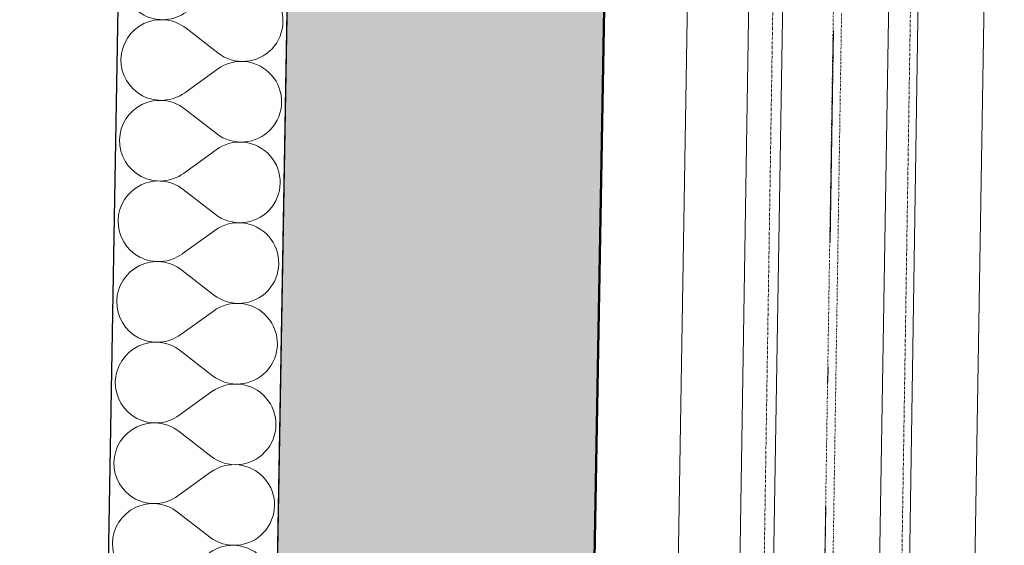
# Model space of a CAD drawing. Header units: millimetres. Extents: x -23738 to 4435, y -2716 to 20653.
# Tile 34 of 160: x -20642 to -19712, y 5157 to 5654. Entities that reach past the tile are written whole.
import ezdxf

# ---------------------------------------------------------------- set-up
doc = ezdxf.new("R2010")
doc.units = ezdxf.units.MM
doc.header["$MEASUREMENT"] = 0
for name, pattern in [('Wipeout_Contour', [1000, 0, -1000]), ('Čerchovaná', [450, 200, -117.5, 15, -117.5]), ('Čerchovaná M', [4.5, 2.5, -0.85, 0.3, -0.85]), ('Čerchovaná S', [3.5, 1.5, -0.85, 0.3, -0.85])]:
    doc.linetypes.add(name, pattern=pattern)
for name, color, linetype in [('9._POHLED ZÁPADNÍ_2_Konstrukce - krov', 7, 'Continuous'), ('9._POHLED ZÁPADNÍ_2_Konstrukce - nosné', 7, 'Continuous'), ('9._POHLED ZÁPADNÍ_2_Nové_Konstrukce - nosné', 7, 'Continuous'), ('9._POHLED ZÁPADNÍ_2_Nové_Výplně – Řezové', 7, 'Continuous'), ('9._POHLED ZÁPADNÍ_2_Výplně – Řezové', 7, 'Continuous'), ('9._POHLED ZÁPADNÍ_2_VÝTAH VAR 1', 7, 'Continuous')]:
    doc.layers.add(name, color=color, linetype=linetype)

# ---------------------------------------------------------------- blocks, each defined once
blk = doc.blocks.new('*X4', base_point=(-24533.14, -6254.22))
at = {"layer": '9._POHLED ZÁPADNÍ_2_Nové_Výplně – Řezové', "color": 21, "linetype": 'Continuous', "lineweight": 20, "true_color": 0xffaaaa}
for p, q in [((-20393.31, 5651.59), (-20393.36, 5654.31)), ((-20532.67, 5644.72), (-20534.7, 5642.9)), ((-20530.52, 5646.39), (-20532.67, 5644.72)), ((-20528.26, 5647.9), (-20530.52, 5646.39)), ((-20525.9, 5649.25), (-20528.26, 5647.9)), ((-20523.44, 5650.42), (-20525.9, 5649.25)), ((-20520.91, 5651.42), (-20523.44, 5650.42)), ((-20518.32, 5652.23), (-20520.91, 5651.42)), ((-20515.67, 5652.86), (-20518.32, 5652.23)), ((-20512.98, 5653.29), (-20515.67, 5652.86)), ((-20510.27, 5653.53), (-20512.98, 5653.29)), ((-20507.55, 5653.58), (-20510.27, 5653.53)), ((-20504.84, 5653.44), (-20507.55, 5653.58)), ((-20502.14, 5653.1), (-20504.84, 5653.44)), ((-20499.47, 5652.56), (-20502.14, 5653.1)), ((-20496.85, 5651.84), (-20499.47, 5652.56)), ((-20494.28, 5650.94), (-20496.85, 5651.84)), ((-20491.79, 5649.85), (-20494.28, 5650.94)), ((-20489.38, 5648.59), (-20491.79, 5649.85)), ((-20487.06, 5647.16), (-20489.38, 5648.59)), ((-20484.86, 5645.57), (-20487.06, 5647.16)), ((-20454.78, 5622.18), (-20484.86, 5645.57)), ((-20394.32, 5643.5), (-20393.79, 5646.17)), ((-20393.79, 5646.17), (-20393.45, 5648.87)), ((-20393.45, 5648.87), (-20393.31, 5651.59)), ((-20539.92, 5636.65), (-20541.35, 5634.34)), ((-20538.33, 5638.86), (-20539.92, 5636.65)), ((-20536.59, 5640.95), (-20538.33, 5638.86)), ((-20534.7, 5642.9), (-20536.59, 5640.95)), ((-20398.29, 5633.41), (-20397.03, 5635.82)), ((-20397.03, 5635.82), (-20395.94, 5638.32)), ((-20395.94, 5638.32), (-20395.04, 5640.88)), ((-20395.04, 5640.88), (-20394.32, 5643.5)), ((-20544.6, 5626.86), (-20545.32, 5624.24)), ((-20543.7, 5629.43), (-20544.6, 5626.86)), ((-20542.61, 5631.93), (-20543.7, 5629.43)), ((-20541.35, 5634.34), (-20542.61, 5631.93)), ((-20404.94, 5624.84), (-20403.05, 5626.8)), ((-20403.05, 5626.8), (-20401.31, 5628.89)), ((-20401.31, 5628.89), (-20399.72, 5631.09)), ((-20399.72, 5631.09), (-20398.29, 5633.41)), ((-20546.19, 5618.87), (-20546.33, 5616.16)), ((-20545.85, 5621.57), (-20546.19, 5618.87)), ((-20545.32, 5624.24), (-20545.85, 5621.57)), ((-20454.78, 5622.18), (-20452.58, 5620.59)), ((-20452.58, 5620.59), (-20450.26, 5619.16)), ((-20450.26, 5619.16), (-20447.85, 5617.9)), ((-20447.85, 5617.9), (-20445.36, 5616.81)), ((-20445.36, 5616.81), (-20442.79, 5615.9)), ((-20418.73, 5616.33), (-20416.2, 5617.32)), ((-20416.2, 5617.32), (-20413.74, 5618.5)), ((-20413.74, 5618.5), (-20411.38, 5619.84)), ((-20411.38, 5619.84), (-20409.12, 5621.36)), ((-20409.12, 5621.36), (-20406.97, 5623.02)), ((-20406.97, 5623.02), (-20404.94, 5624.84)), ((-20546.33, 5616.16), (-20546.28, 5613.44)), ((-20546.28, 5613.44), (-20546.04, 5610.73)), ((-20546.04, 5610.73), (-20545.6, 5608.04)), ((-20545.6, 5608.04), (-20544.97, 5605.39)), ((-20452.79, 5608.46), (-20455.05, 5606.94)), ((-20450.43, 5609.81), (-20452.79, 5608.46)), ((-20447.97, 5610.99), (-20450.43, 5609.81)), ((-20445.44, 5611.98), (-20447.97, 5610.99)), ((-20442.85, 5612.8), (-20445.44, 5611.98)), ((-20440.2, 5613.43), (-20442.85, 5612.8)), ((-20442.79, 5615.9), (-20440.17, 5615.18)), ((-20437.52, 5613.87), (-20440.2, 5613.43)), ((-20440.17, 5615.18), (-20437.5, 5614.65)), ((-20434.81, 5614.11), (-20437.52, 5613.87)), ((-20437.5, 5614.65), (-20434.8, 5614.31)), ((-20432.09, 5614.16), (-20434.81, 5614.11)), ((-20434.8, 5614.31), (-20432.09, 5614.16)), ((-20432.09, 5614.16), (-20429.37, 5614.21)), ((-20429.37, 5614.02), (-20432.09, 5614.16)), ((-20429.37, 5614.21), (-20426.66, 5614.45)), ((-20426.67, 5613.69), (-20429.37, 5614.02)), ((-20424, 5613.16), (-20426.67, 5613.69)), ((-20426.66, 5614.45), (-20423.97, 5614.89)), ((-20421.38, 5612.44), (-20424, 5613.16)), ((-20423.97, 5614.89), (-20421.32, 5615.51)), ((-20418.81, 5611.54), (-20421.38, 5612.44)), ((-20421.32, 5615.51), (-20418.73, 5616.33)), ((-20416.32, 5610.45), (-20418.81, 5611.54)), ((-20413.9, 5609.19), (-20416.32, 5610.45)), ((-20411.59, 5607.77), (-20413.9, 5609.19)), ((-20409.38, 5606.18), (-20411.59, 5607.77)), ((-20544.97, 5605.39), (-20544.16, 5602.8)), ((-20544.16, 5602.8), (-20543.16, 5600.27)), ((-20543.16, 5600.27), (-20541.99, 5597.81)), ((-20455.05, 5606.94), (-20485.92, 5584.62)), ((-20407.29, 5604.43), (-20409.38, 5606.18)), ((-20405.33, 5602.55), (-20407.29, 5604.43)), ((-20403.51, 5600.52), (-20405.33, 5602.55)), ((-20401.84, 5598.38), (-20403.51, 5600.52)), ((-20400.33, 5596.12), (-20401.84, 5598.38)), ((-20541.99, 5597.81), (-20540.64, 5595.45)), ((-20540.64, 5595.45), (-20539.13, 5593.19)), ((-20539.13, 5593.19), (-20537.46, 5591.04)), ((-20537.46, 5591.04), (-20535.64, 5589.02)), ((-20535.64, 5589.02), (-20533.68, 5587.13)), ((-20398.98, 5593.75), (-20400.33, 5596.12)), ((-20397.81, 5591.3), (-20398.98, 5593.75)), ((-20396.81, 5588.77), (-20397.81, 5591.3)), ((-20533.68, 5587.13), (-20531.59, 5585.39)), ((-20531.59, 5585.39), (-20529.38, 5583.8)), ((-20529.38, 5583.8), (-20527.06, 5582.37)), ((-20527.06, 5582.37), (-20524.65, 5581.11)), ((-20524.65, 5581.11), (-20522.16, 5580.03)), ((-20522.16, 5580.03), (-20519.59, 5579.13)), ((-20498.12, 5578.77), (-20495.52, 5579.58)), ((-20495.52, 5579.58), (-20492.99, 5580.58)), ((-20492.99, 5580.58), (-20490.54, 5581.76)), ((-20490.54, 5581.76), (-20488.18, 5583.11)), ((-20488.18, 5583.11), (-20485.92, 5584.62)), ((-20395.99, 5586.17), (-20396.81, 5588.77)), ((-20395.37, 5583.53), (-20395.99, 5586.17)), ((-20394.93, 5580.84), (-20395.37, 5583.53)), ((-20394.69, 5578.13), (-20394.93, 5580.84)), ((-20529.59, 5571.72), (-20531.85, 5570.21)), ((-20527.23, 5573.07), (-20529.59, 5571.72)), ((-20524.77, 5574.24), (-20527.23, 5573.07)), ((-20522.24, 5575.24), (-20524.77, 5574.24)), ((-20519.64, 5576.05), (-20522.24, 5575.24)), ((-20517, 5576.68), (-20519.64, 5576.05)), ((-20519.59, 5579.13), (-20516.97, 5578.41)), ((-20514.31, 5577.11), (-20517, 5576.68)), ((-20516.97, 5578.41), (-20514.3, 5577.88)), ((-20511.6, 5577.35), (-20514.31, 5577.11)), ((-20514.3, 5577.88), (-20511.6, 5577.55)), ((-20511.6, 5577.55), (-20508.88, 5577.4)), ((-20508.88, 5577.4), (-20511.6, 5577.35)), ((-20508.88, 5577.4), (-20506.16, 5577.45)), ((-20506.16, 5577.26), (-20508.88, 5577.4)), ((-20506.16, 5577.45), (-20503.45, 5577.7)), ((-20503.47, 5576.92), (-20506.16, 5577.26)), ((-20500.8, 5576.38), (-20503.47, 5576.92)), ((-20503.45, 5577.7), (-20500.77, 5578.14)), ((-20498.17, 5575.66), (-20500.8, 5576.38)), ((-20500.77, 5578.14), (-20498.12, 5578.77)), ((-20495.61, 5574.76), (-20498.17, 5575.66)), ((-20493.11, 5573.67), (-20495.61, 5574.76)), ((-20490.7, 5572.41), (-20493.11, 5573.67)), ((-20488.39, 5570.98), (-20490.7, 5572.41)), ((-20486.18, 5569.39), (-20488.39, 5570.98)), ((-20395.12, 5569.99), (-20394.78, 5572.69)), ((-20394.78, 5572.69), (-20394.64, 5575.41)), ((-20394.64, 5575.41), (-20394.69, 5578.13)), ((-20539.66, 5562.68), (-20541.25, 5560.47)), ((-20537.91, 5564.77), (-20539.66, 5562.68)), ((-20536.02, 5566.72), (-20537.91, 5564.77)), ((-20534, 5568.54), (-20536.02, 5566.72)), ((-20531.85, 5570.21), (-20534, 5568.54)), ((-20456.11, 5546), (-20486.18, 5569.39)), ((-20398.36, 5559.64), (-20397.27, 5562.14)), ((-20397.27, 5562.14), (-20396.37, 5564.7)), ((-20396.37, 5564.7), (-20395.65, 5567.33)), ((-20395.65, 5567.33), (-20395.12, 5569.99)), ((-20545.02, 5553.25), (-20545.93, 5550.69)), ((-20543.94, 5555.75), (-20545.02, 5553.25)), ((-20542.68, 5558.16), (-20543.94, 5555.75)), ((-20541.25, 5560.47), (-20542.68, 5558.16)), ((-20404.38, 5550.62), (-20402.64, 5552.71)), ((-20402.64, 5552.71), (-20401.05, 5554.92)), ((-20401.05, 5554.92), (-20399.62, 5557.23)), ((-20399.62, 5557.23), (-20398.36, 5559.64)), ((-20547.51, 5542.69), (-20547.66, 5539.98)), ((-20547.18, 5545.39), (-20547.51, 5542.69)), ((-20546.65, 5548.06), (-20547.18, 5545.39)), ((-20545.93, 5550.69), (-20546.65, 5548.06)), ((-20456.11, 5546), (-20453.91, 5544.41)), ((-20453.91, 5544.41), (-20451.59, 5542.98)), ((-20451.59, 5542.98), (-20449.18, 5541.72)), ((-20415.07, 5542.32), (-20412.71, 5543.66)), ((-20412.71, 5543.66), (-20410.44, 5545.18)), ((-20410.44, 5545.18), (-20408.3, 5546.85)), ((-20408.3, 5546.85), (-20406.27, 5548.66)), ((-20406.27, 5548.66), (-20404.38, 5550.62)), ((-20547.66, 5539.98), (-20547.61, 5537.26)), ((-20547.61, 5537.26), (-20547.37, 5534.55)), ((-20547.37, 5534.55), (-20546.93, 5531.86)), ((-20451.75, 5533.63), (-20454.12, 5532.28)), ((-20449.3, 5534.81), (-20451.75, 5533.63)), ((-20446.77, 5535.81), (-20449.3, 5534.81)), ((-20449.18, 5541.72), (-20446.69, 5540.63)), ((-20444.18, 5536.62), (-20446.77, 5535.81)), ((-20446.69, 5540.63), (-20444.12, 5539.72)), ((-20441.53, 5537.25), (-20444.18, 5536.62)), ((-20444.12, 5539.72), (-20441.5, 5539)), ((-20438.84, 5537.69), (-20441.53, 5537.25)), ((-20441.5, 5539), (-20438.83, 5538.47)), ((-20436.14, 5537.93), (-20438.84, 5537.69)), ((-20438.83, 5538.47), (-20436.13, 5538.13)), ((-20433.42, 5537.99), (-20436.14, 5537.93)), ((-20436.13, 5538.13), (-20433.42, 5537.99)), ((-20433.42, 5537.99), (-20430.7, 5538.03)), ((-20430.7, 5537.84), (-20433.42, 5537.99)), ((-20430.7, 5538.03), (-20427.99, 5538.28)), ((-20428, 5537.51), (-20430.7, 5537.84)), ((-20425.33, 5536.98), (-20428, 5537.51)), ((-20427.99, 5538.28), (-20425.3, 5538.71)), ((-20422.71, 5536.26), (-20425.33, 5536.98)), ((-20425.3, 5538.71), (-20422.65, 5539.34)), ((-20420.14, 5535.36), (-20422.71, 5536.26)), ((-20422.65, 5539.34), (-20420.06, 5540.15)), ((-20417.64, 5534.27), (-20420.14, 5535.36)), ((-20420.06, 5540.15), (-20417.52, 5541.14)), ((-20415.23, 5533.02), (-20417.64, 5534.27)), ((-20417.52, 5541.14), (-20415.07, 5542.32)), ((-20546.93, 5531.86), (-20546.3, 5529.22)), ((-20546.3, 5529.22), (-20545.49, 5526.62)), ((-20545.49, 5526.62), (-20544.49, 5524.09)), ((-20544.49, 5524.09), (-20543.31, 5521.64)), ((-20456.38, 5530.77), (-20487.25, 5508.44)), ((-20454.12, 5532.28), (-20456.38, 5530.77)), ((-20412.92, 5531.59), (-20415.23, 5533.02)), ((-20410.71, 5530), (-20412.92, 5531.59)), ((-20408.62, 5528.26), (-20410.71, 5530)), ((-20406.66, 5526.37), (-20408.62, 5528.26)), ((-20404.84, 5524.35), (-20406.66, 5526.37)), ((-20403.17, 5522.2), (-20404.84, 5524.35)), ((-20543.31, 5521.64), (-20541.97, 5519.27)), ((-20541.97, 5519.27), (-20540.45, 5517.01)), ((-20540.45, 5517.01), (-20538.78, 5514.86)), ((-20538.78, 5514.86), (-20536.96, 5512.84)), ((-20401.66, 5519.94), (-20403.17, 5522.2)), ((-20400.31, 5517.57), (-20401.66, 5519.94)), ((-20399.13, 5515.12), (-20400.31, 5517.57)), ((-20398.14, 5512.59), (-20399.13, 5515.12)), ((-20536.96, 5512.84), (-20535.01, 5510.95)), ((-20535.01, 5510.95), (-20532.92, 5509.21)), ((-20532.92, 5509.21), (-20530.71, 5507.62)), ((-20530.71, 5507.62), (-20528.39, 5506.19)), ((-20528.39, 5506.19), (-20525.98, 5504.93)), ((-20494.32, 5504.4), (-20491.87, 5505.58)), ((-20491.87, 5505.58), (-20489.51, 5506.93)), ((-20489.51, 5506.93), (-20487.25, 5508.44)), ((-20397.32, 5509.99), (-20398.14, 5512.59)), ((-20396.7, 5507.35), (-20397.32, 5509.99)), ((-20396.26, 5504.66), (-20396.7, 5507.35)), ((-20528.55, 5496.89), (-20530.92, 5495.54)), ((-20526.1, 5498.06), (-20528.55, 5496.89)), ((-20523.57, 5499.06), (-20526.1, 5498.06)), ((-20525.98, 5504.93), (-20523.49, 5503.85)), ((-20520.97, 5499.87), (-20523.57, 5499.06)), ((-20523.49, 5503.85), (-20520.92, 5502.95)), ((-20518.32, 5500.5), (-20520.97, 5499.87)), ((-20520.92, 5502.95), (-20518.29, 5502.23)), ((-20515.64, 5500.93), (-20518.32, 5500.5)), ((-20518.29, 5502.23), (-20515.63, 5501.7)), ((-20512.93, 5501.18), (-20515.64, 5500.93)), ((-20515.63, 5501.7), (-20512.93, 5501.37)), ((-20512.93, 5501.37), (-20510.21, 5501.22)), ((-20510.21, 5501.22), (-20512.93, 5501.18)), ((-20510.21, 5501.22), (-20507.49, 5501.28)), ((-20507.49, 5501.08), (-20510.21, 5501.22)), ((-20507.49, 5501.28), (-20504.78, 5501.52)), ((-20504.79, 5500.74), (-20507.49, 5501.08)), ((-20502.13, 5500.21), (-20504.79, 5500.74)), ((-20504.78, 5501.52), (-20502.1, 5501.96)), ((-20499.5, 5499.49), (-20502.13, 5500.21)), ((-20502.1, 5501.96), (-20499.45, 5502.59)), ((-20496.94, 5498.58), (-20499.5, 5499.49)), ((-20499.45, 5502.59), (-20496.85, 5503.4)), ((-20494.44, 5497.49), (-20496.94, 5498.58)), ((-20496.85, 5503.4), (-20494.32, 5504.4)), ((-20492.03, 5496.23), (-20494.44, 5497.49)), ((-20489.72, 5494.8), (-20492.03, 5496.23)), ((-20396.45, 5493.82), (-20396.11, 5496.52)), ((-20396.02, 5501.95), (-20396.26, 5504.66)), ((-20396.11, 5496.52), (-20395.97, 5499.23)), ((-20395.97, 5499.23), (-20396.02, 5501.95)), ((-20539.24, 5488.59), (-20540.99, 5486.5)), ((-20537.35, 5490.55), (-20539.24, 5488.59)), ((-20535.33, 5492.36), (-20537.35, 5490.55)), ((-20533.18, 5494.03), (-20535.33, 5492.36)), ((-20530.92, 5495.54), (-20533.18, 5494.03)), ((-20487.51, 5493.21), (-20489.72, 5494.8)), ((-20457.44, 5469.82), (-20487.51, 5493.21)), ((-20398.6, 5485.96), (-20397.7, 5488.52)), ((-20397.7, 5488.52), (-20396.98, 5491.15)), ((-20396.98, 5491.15), (-20396.45, 5493.82)), ((-20545.27, 5479.57), (-20546.35, 5477.07)), ((-20544.01, 5481.98), (-20545.27, 5479.57)), ((-20542.58, 5484.29), (-20544.01, 5481.98)), ((-20540.99, 5486.5), (-20542.58, 5484.29)), ((-20403.97, 5476.53), (-20402.38, 5478.74)), ((-20402.38, 5478.74), (-20400.95, 5481.05)), ((-20400.95, 5481.05), (-20399.69, 5483.46)), ((-20399.69, 5483.46), (-20398.6, 5485.96)), ((-20548.5, 5469.21), (-20548.84, 5466.52)), ((-20547.98, 5471.88), (-20548.5, 5469.21)), ((-20547.26, 5474.51), (-20547.98, 5471.88)), ((-20546.35, 5477.07), (-20547.26, 5474.51)), ((-20457.44, 5469.82), (-20455.23, 5468.23)), ((-20455.23, 5468.23), (-20452.92, 5466.8)), ((-20414.03, 5467.49), (-20411.77, 5469)), ((-20411.77, 5469), (-20409.62, 5470.67)), ((-20409.62, 5470.67), (-20407.6, 5472.48)), ((-20407.6, 5472.48), (-20405.71, 5474.44)), ((-20405.71, 5474.44), (-20403.97, 5476.53)), ((-20548.84, 5466.52), (-20548.99, 5463.8)), ((-20548.99, 5463.8), (-20548.94, 5461.08)), ((-20548.94, 5461.08), (-20548.69, 5458.37)), ((-20452.92, 5466.8), (-20450.51, 5465.54)), ((-20448.1, 5459.63), (-20450.63, 5458.63)), ((-20450.51, 5465.54), (-20448.02, 5464.45)), ((-20445.5, 5460.44), (-20448.1, 5459.63)), ((-20448.02, 5464.45), (-20445.45, 5463.54)), ((-20442.86, 5461.07), (-20445.5, 5460.44)), ((-20445.45, 5463.54), (-20442.83, 5462.82)), ((-20440.17, 5461.51), (-20442.86, 5461.07)), ((-20442.83, 5462.82), (-20440.16, 5462.29)), ((-20437.46, 5461.76), (-20440.17, 5461.51)), ((-20440.16, 5462.29), (-20437.46, 5461.95)), ((-20437.46, 5461.95), (-20434.74, 5461.81)), ((-20434.74, 5461.81), (-20437.46, 5461.76)), ((-20434.74, 5461.81), (-20432.02, 5461.85)), ((-20432.03, 5461.66), (-20434.74, 5461.81)), ((-20429.33, 5461.33), (-20432.03, 5461.66)), ((-20432.02, 5461.85), (-20429.31, 5462.1)), ((-20426.66, 5460.8), (-20429.33, 5461.33)), ((-20429.31, 5462.1), (-20426.63, 5462.53)), ((-20424.03, 5460.08), (-20426.66, 5460.8)), ((-20426.63, 5462.53), (-20423.98, 5463.16)), ((-20421.47, 5459.18), (-20424.03, 5460.08)), ((-20423.98, 5463.16), (-20421.38, 5463.97)), ((-20418.97, 5458.1), (-20421.47, 5459.18)), ((-20421.38, 5463.97), (-20418.85, 5464.97)), ((-20418.85, 5464.97), (-20416.4, 5466.14)), ((-20416.4, 5466.14), (-20414.03, 5467.49)), ((-20548.69, 5458.37), (-20548.26, 5455.68)), ((-20548.26, 5455.68), (-20547.63, 5453.04)), ((-20547.63, 5453.04), (-20546.82, 5450.44)), ((-20546.82, 5450.44), (-20545.82, 5447.91)), ((-20457.71, 5454.59), (-20488.58, 5432.26)), ((-20455.45, 5456.1), (-20457.71, 5454.59)), ((-20453.08, 5457.45), (-20455.45, 5456.1)), ((-20450.63, 5458.63), (-20453.08, 5457.45)), ((-20416.56, 5456.84), (-20418.97, 5458.1)), ((-20414.24, 5455.41), (-20416.56, 5456.84)), ((-20412.04, 5453.82), (-20414.24, 5455.41)), ((-20409.95, 5452.08), (-20412.04, 5453.82)), ((-20407.99, 5450.19), (-20409.95, 5452.08)), ((-20406.17, 5448.17), (-20407.99, 5450.19)), ((-20545.82, 5447.91), (-20544.64, 5445.46)), ((-20544.64, 5445.46), (-20543.3, 5443.09)), ((-20543.3, 5443.09), (-20541.78, 5440.83)), ((-20541.78, 5440.83), (-20540.11, 5438.68)), ((-20404.5, 5446.02), (-20406.17, 5448.17)), ((-20402.99, 5443.76), (-20404.5, 5446.02)), ((-20401.64, 5441.4), (-20402.99, 5443.76)), ((-20400.46, 5438.94), (-20401.64, 5441.4)), ((-20540.11, 5438.68), (-20538.29, 5436.66)), ((-20538.29, 5436.66), (-20536.33, 5434.77)), ((-20536.33, 5434.77), (-20534.24, 5433.03)), ((-20534.24, 5433.03), (-20532.04, 5431.44)), ((-20532.04, 5431.44), (-20529.72, 5430.01)), ((-20493.2, 5429.4), (-20490.84, 5430.75)), ((-20490.84, 5430.75), (-20488.58, 5432.26)), ((-20399.47, 5436.41), (-20400.46, 5438.94)), ((-20398.65, 5433.82), (-20399.47, 5436.41)), ((-20398.02, 5431.17), (-20398.65, 5433.82)), ((-20397.59, 5428.48), (-20398.02, 5431.17)), ((-20527.43, 5421.89), (-20529.88, 5420.71)), ((-20529.72, 5430.01), (-20527.31, 5428.76)), ((-20524.9, 5422.88), (-20527.43, 5421.89)), ((-20527.31, 5428.76), (-20524.81, 5427.67)), ((-20522.3, 5423.69), (-20524.9, 5422.88)), ((-20524.81, 5427.67), (-20522.25, 5426.77)), ((-20519.65, 5424.32), (-20522.3, 5423.69)), ((-20522.25, 5426.77), (-20519.62, 5426.05)), ((-20516.97, 5424.75), (-20519.65, 5424.32)), ((-20519.62, 5426.05), (-20516.95, 5425.52)), ((-20514.26, 5425), (-20516.97, 5424.75)), ((-20516.95, 5425.52), (-20514.25, 5425.19)), ((-20511.54, 5425.04), (-20514.26, 5425)), ((-20514.25, 5425.19), (-20511.54, 5425.04)), ((-20511.54, 5425.04), (-20508.82, 5425.1)), ((-20508.82, 5424.9), (-20511.54, 5425.04)), ((-20508.82, 5425.1), (-20506.11, 5425.34)), ((-20506.12, 5424.56), (-20508.82, 5424.9)), ((-20503.45, 5424.03), (-20506.12, 5424.56)), ((-20506.11, 5425.34), (-20503.42, 5425.78)), ((-20500.83, 5423.31), (-20503.45, 5424.03)), ((-20503.42, 5425.78), (-20500.78, 5426.41)), ((-20498.27, 5422.4), (-20500.83, 5423.31)), ((-20500.78, 5426.41), (-20498.18, 5427.22)), ((-20495.77, 5421.31), (-20498.27, 5422.4)), ((-20498.18, 5427.22), (-20495.65, 5428.22)), ((-20495.65, 5428.22), (-20493.2, 5429.4)), ((-20397.34, 5425.77), (-20397.59, 5428.48)), ((-20397.44, 5420.34), (-20397.29, 5423.05)), ((-20397.29, 5423.05), (-20397.34, 5425.77)), ((-20540.57, 5412.41), (-20542.31, 5410.32)), ((-20538.68, 5414.37), (-20540.57, 5412.41)), ((-20536.66, 5416.19), (-20538.68, 5414.37)), ((-20534.51, 5417.85), (-20536.66, 5416.19)), ((-20532.25, 5419.37), (-20534.51, 5417.85)), ((-20529.88, 5420.71), (-20532.25, 5419.37)), ((-20493.36, 5420.05), (-20495.77, 5421.31)), ((-20491.05, 5418.62), (-20493.36, 5420.05)), ((-20488.84, 5417.03), (-20491.05, 5418.62)), ((-20458.77, 5393.64), (-20488.84, 5417.03)), ((-20399.93, 5409.78), (-20399.02, 5412.34)), ((-20399.02, 5412.34), (-20398.31, 5414.97)), ((-20398.31, 5414.97), (-20397.78, 5417.64)), ((-20397.78, 5417.64), (-20397.44, 5420.34)), ((-20546.59, 5403.39), (-20547.68, 5400.89)), ((-20545.33, 5405.8), (-20546.59, 5403.39)), ((-20543.91, 5408.11), (-20545.33, 5405.8)), ((-20542.31, 5410.32), (-20543.91, 5408.11)), ((-20403.7, 5402.56), (-20402.27, 5404.87)), ((-20402.27, 5404.87), (-20401.01, 5407.28)), ((-20401.01, 5407.28), (-20399.93, 5409.78)), ((-20549.3, 5395.7), (-20549.83, 5393.04)), ((-20548.58, 5398.33), (-20549.3, 5395.7)), ((-20547.68, 5400.89), (-20548.58, 5398.33)), ((-20458.77, 5393.64), (-20456.56, 5392.05)), ((-20413.1, 5392.82), (-20410.95, 5394.49)), ((-20410.95, 5394.49), (-20408.93, 5396.31)), ((-20408.93, 5396.31), (-20407.04, 5398.26)), ((-20407.04, 5398.26), (-20405.3, 5400.35)), ((-20405.3, 5400.35), (-20403.7, 5402.56)), ((-20550.17, 5390.34), (-20550.32, 5387.62)), ((-20550.32, 5387.62), (-20550.27, 5384.9)), ((-20550.27, 5384.9), (-20550.02, 5382.19)), ((-20549.83, 5393.04), (-20550.17, 5390.34)), ((-20456.56, 5392.05), (-20454.25, 5390.62)), ((-20454.25, 5390.62), (-20451.84, 5389.36)), ((-20451.84, 5389.36), (-20449.34, 5388.27)), ((-20446.83, 5384.26), (-20449.43, 5383.45)), ((-20449.34, 5388.27), (-20446.78, 5387.37)), ((-20444.19, 5384.89), (-20446.83, 5384.26)), ((-20446.78, 5387.37), (-20444.16, 5386.65)), ((-20441.5, 5385.33), (-20444.19, 5384.89)), ((-20444.16, 5386.65), (-20441.49, 5386.11)), ((-20438.79, 5385.58), (-20441.5, 5385.33)), ((-20441.49, 5386.11), (-20438.79, 5385.77)), ((-20438.79, 5385.77), (-20436.07, 5385.63)), ((-20436.07, 5385.63), (-20438.79, 5385.58)), ((-20436.07, 5385.63), (-20433.35, 5385.68)), ((-20433.35, 5385.49), (-20436.07, 5385.63)), ((-20433.35, 5385.68), (-20430.64, 5385.92)), ((-20430.66, 5385.15), (-20433.35, 5385.49)), ((-20427.99, 5384.62), (-20430.66, 5385.15)), ((-20430.64, 5385.92), (-20427.96, 5386.35)), ((-20425.36, 5383.9), (-20427.99, 5384.62)), ((-20427.96, 5386.35), (-20425.31, 5386.98)), ((-20425.31, 5386.98), (-20422.71, 5387.79)), ((-20422.71, 5387.79), (-20420.18, 5388.79)), ((-20420.18, 5388.79), (-20417.73, 5389.96)), ((-20417.73, 5389.96), (-20415.36, 5391.31)), ((-20415.36, 5391.31), (-20413.1, 5392.82)), ((-20550.02, 5382.19), (-20549.59, 5379.5)), ((-20549.59, 5379.5), (-20548.96, 5376.86)), ((-20548.96, 5376.86), (-20548.14, 5374.26)), ((-20459.03, 5378.41), (-20489.9, 5356.09)), ((-20456.77, 5379.92), (-20459.03, 5378.41)), ((-20454.41, 5381.27), (-20456.77, 5379.92)), ((-20451.96, 5382.45), (-20454.41, 5381.27)), ((-20449.43, 5383.45), (-20451.96, 5382.45)), ((-20422.8, 5383), (-20425.36, 5383.9)), ((-20420.3, 5381.92), (-20422.8, 5383)), ((-20417.89, 5380.66), (-20420.3, 5381.92)), ((-20415.57, 5379.23), (-20417.89, 5380.66)), ((-20413.36, 5377.64), (-20415.57, 5379.23)), ((-20411.28, 5375.9), (-20413.36, 5377.64)), ((-20409.32, 5374.01), (-20411.28, 5375.9)), ((-20548.14, 5374.26), (-20547.15, 5371.73)), ((-20547.15, 5371.73), (-20545.97, 5369.28)), ((-20545.97, 5369.28), (-20544.62, 5366.91)), ((-20544.62, 5366.91), (-20543.11, 5364.65)), ((-20407.5, 5371.99), (-20409.32, 5374.01)), ((-20405.83, 5369.84), (-20407.5, 5371.99)), ((-20404.31, 5367.58), (-20405.83, 5369.84)), ((-20402.97, 5365.22), (-20404.31, 5367.58)), ((-20543.11, 5364.65), (-20541.44, 5362.51)), ((-20541.44, 5362.51), (-20539.62, 5360.48)), ((-20539.62, 5360.48), (-20537.66, 5358.6)), ((-20537.66, 5358.6), (-20535.57, 5356.85)), ((-20535.57, 5356.85), (-20533.36, 5355.26)), ((-20401.79, 5362.76), (-20402.97, 5365.22)), ((-20400.79, 5360.23), (-20401.79, 5362.76)), ((-20399.98, 5357.64), (-20400.79, 5360.23)), ((-20399.35, 5354.99), (-20399.98, 5357.64)), ((-20533.36, 5355.26), (-20531.05, 5353.84)), ((-20531.05, 5353.84), (-20528.64, 5352.58)), ((-20528.64, 5352.58), (-20526.14, 5351.49)), ((-20523.63, 5347.52), (-20526.23, 5346.7)), ((-20526.14, 5351.49), (-20523.58, 5350.59)), ((-20520.98, 5348.14), (-20523.63, 5347.52)), ((-20523.58, 5350.59), (-20520.95, 5349.87)), ((-20518.3, 5348.58), (-20520.98, 5348.14)), ((-20520.95, 5349.87), (-20518.28, 5349.34)), ((-20515.59, 5348.82), (-20518.3, 5348.58)), ((-20518.28, 5349.34), (-20515.58, 5349.01)), ((-20512.87, 5348.87), (-20515.59, 5348.82)), ((-20515.58, 5349.01), (-20512.87, 5348.87)), ((-20512.87, 5348.87), (-20510.15, 5348.92)), ((-20510.15, 5348.72), (-20512.87, 5348.87)), ((-20510.15, 5348.92), (-20507.44, 5349.16)), ((-20507.45, 5348.38), (-20510.15, 5348.72)), ((-20504.78, 5347.85), (-20507.45, 5348.38)), ((-20507.44, 5349.16), (-20504.75, 5349.6)), ((-20502.16, 5347.13), (-20504.78, 5347.85)), ((-20504.75, 5349.6), (-20502.1, 5350.23)), ((-20499.59, 5346.22), (-20502.16, 5347.13)), ((-20502.1, 5350.23), (-20499.51, 5351.05)), ((-20499.51, 5351.05), (-20496.98, 5352.04)), ((-20496.98, 5352.04), (-20494.53, 5353.22)), ((-20494.53, 5353.22), (-20492.16, 5354.57)), ((-20492.16, 5354.57), (-20489.9, 5356.09)), ((-20398.92, 5352.3), (-20399.35, 5354.99)), ((-20398.67, 5349.59), (-20398.92, 5352.3)), ((-20398.62, 5346.87), (-20398.67, 5349.59)), ((-20540.01, 5338.19), (-20541.9, 5336.23)), ((-20537.99, 5340.01), (-20540.01, 5338.19)), ((-20535.84, 5341.68), (-20537.99, 5340.01)), ((-20533.58, 5343.19), (-20535.84, 5341.68)), ((-20531.21, 5344.53), (-20533.58, 5343.19)), ((-20528.76, 5345.71), (-20531.21, 5344.53)), ((-20526.23, 5346.7), (-20528.76, 5345.71)), ((-20497.1, 5345.13), (-20499.59, 5346.22)), ((-20494.69, 5343.87), (-20497.1, 5345.13)), ((-20492.38, 5342.44), (-20494.69, 5343.87)), ((-20490.17, 5340.85), (-20492.38, 5342.44)), ((-20460.1, 5317.46), (-20490.17, 5340.85)), ((-20400.35, 5336.17), (-20399.63, 5338.79)), ((-20399.63, 5338.79), (-20399.1, 5341.46)), ((-20399.1, 5341.46), (-20398.77, 5344.16)), ((-20398.77, 5344.16), (-20398.62, 5346.87)), ((-20546.66, 5329.62), (-20547.92, 5327.21)), ((-20545.23, 5331.94), (-20546.66, 5329.62)), ((-20543.64, 5334.14), (-20545.23, 5331.94)), ((-20541.9, 5336.23), (-20543.64, 5334.14)), ((-20405.03, 5326.38), (-20403.6, 5328.69)), ((-20403.6, 5328.69), (-20402.34, 5331.11)), ((-20402.34, 5331.11), (-20401.26, 5333.6)), ((-20401.26, 5333.6), (-20400.35, 5336.17)), ((-20550.63, 5319.53), (-20551.16, 5316.86)), ((-20549.91, 5322.15), (-20550.63, 5319.53)), ((-20549.01, 5324.71), (-20549.91, 5322.15)), ((-20547.92, 5327.21), (-20549.01, 5324.71)), ((-20412.28, 5318.31), (-20410.26, 5320.13)), ((-20410.26, 5320.13), (-20408.37, 5322.08)), ((-20408.37, 5322.08), (-20406.62, 5324.17)), ((-20406.62, 5324.17), (-20405.03, 5326.38)), ((-20551.5, 5314.16), (-20551.64, 5311.44)), ((-20551.64, 5311.44), (-20551.59, 5308.72)), ((-20551.16, 5316.86), (-20551.5, 5314.16)), ((-20460.1, 5317.46), (-20457.89, 5315.87)), ((-20457.89, 5315.87), (-20455.58, 5314.44)), ((-20455.58, 5314.44), (-20453.17, 5313.18)), ((-20453.17, 5313.18), (-20450.67, 5312.09)), ((-20450.67, 5312.09), (-20448.11, 5311.19)), ((-20448.11, 5311.19), (-20445.48, 5310.47)), ((-20445.48, 5310.47), (-20442.82, 5309.94)), ((-20442.82, 5309.94), (-20440.12, 5309.6)), ((-20431.97, 5309.74), (-20429.28, 5310.17)), ((-20429.28, 5310.17), (-20426.64, 5310.8)), ((-20426.64, 5310.8), (-20424.04, 5311.61)), ((-20424.04, 5311.61), (-20421.51, 5312.61)), ((-20421.51, 5312.61), (-20419.05, 5313.78)), ((-20419.05, 5313.78), (-20416.69, 5315.13)), ((-20416.69, 5315.13), (-20414.43, 5316.64)), ((-20414.43, 5316.64), (-20412.28, 5318.31)), ((-20551.59, 5308.72), (-20551.35, 5306.01)), ((-20551.35, 5306.01), (-20550.91, 5303.33)), ((-20550.91, 5303.33), (-20550.29, 5300.68)), ((-20550.29, 5300.68), (-20549.47, 5298.08)), ((-20460.36, 5302.23), (-20491.23, 5279.91)), ((-20458.1, 5303.74), (-20460.36, 5302.23)), ((-20455.74, 5305.09), (-20458.1, 5303.74)), ((-20453.29, 5306.27), (-20455.74, 5305.09)), ((-20450.76, 5307.27), (-20453.29, 5306.27)), ((-20448.16, 5308.09), (-20450.76, 5307.27)), ((-20445.51, 5308.71), (-20448.16, 5308.09)), ((-20442.83, 5309.15), (-20445.51, 5308.71)), ((-20440.12, 5309.4), (-20442.83, 5309.15)), ((-20440.12, 5309.6), (-20437.4, 5309.45)), ((-20437.4, 5309.45), (-20440.12, 5309.4)), ((-20437.4, 5309.45), (-20434.68, 5309.5)), ((-20434.68, 5309.31), (-20437.4, 5309.45)), ((-20434.68, 5309.5), (-20431.97, 5309.74)), ((-20431.98, 5308.97), (-20434.68, 5309.31)), ((-20429.31, 5308.44), (-20431.98, 5308.97)), ((-20426.69, 5307.72), (-20429.31, 5308.44)), ((-20424.12, 5306.82), (-20426.69, 5307.72)), ((-20421.63, 5305.74), (-20424.12, 5306.82)), ((-20419.22, 5304.48), (-20421.63, 5305.74)), ((-20416.9, 5303.05), (-20419.22, 5304.48)), ((-20414.69, 5301.46), (-20416.9, 5303.05)), ((-20412.6, 5299.72), (-20414.69, 5301.46)), ((-20549.47, 5298.08), (-20548.47, 5295.55)), ((-20548.47, 5295.55), (-20547.3, 5293.1)), ((-20547.3, 5293.1), (-20545.95, 5290.74)), ((-20410.65, 5297.83), (-20412.6, 5299.72)), ((-20408.83, 5295.81), (-20410.65, 5297.83)), ((-20407.16, 5293.66), (-20408.83, 5295.81)), ((-20405.64, 5291.4), (-20407.16, 5293.66)), ((-20404.29, 5289.04), (-20405.64, 5291.4)), ((-20545.95, 5290.74), (-20544.44, 5288.47)), ((-20544.44, 5288.47), (-20542.77, 5286.33)), ((-20542.77, 5286.33), (-20540.95, 5284.3)), ((-20540.95, 5284.3), (-20538.99, 5282.42)), ((-20538.99, 5282.42), (-20536.9, 5280.67)), ((-20403.12, 5286.58), (-20404.29, 5289.04)), ((-20402.12, 5284.05), (-20403.12, 5286.58)), ((-20401.31, 5281.46), (-20402.12, 5284.05)), ((-20536.9, 5280.67), (-20534.69, 5279.08)), ((-20534.69, 5279.08), (-20532.38, 5277.66)), ((-20532.38, 5277.66), (-20529.97, 5276.4)), ((-20529.97, 5276.4), (-20527.47, 5275.31)), ((-20527.47, 5275.31), (-20524.9, 5274.41)), ((-20524.9, 5274.41), (-20522.28, 5273.69)), ((-20522.28, 5273.69), (-20519.61, 5273.17)), ((-20519.61, 5273.17), (-20516.91, 5272.83)), ((-20516.91, 5272.83), (-20514.19, 5272.69)), ((-20514.19, 5272.69), (-20516.91, 5272.64)), ((-20514.19, 5272.69), (-20511.47, 5272.74)), ((-20511.48, 5272.54), (-20514.19, 5272.69)), ((-20511.47, 5272.74), (-20508.76, 5272.98)), ((-20508.76, 5272.98), (-20506.08, 5273.42)), ((-20506.08, 5273.42), (-20503.43, 5274.05)), ((-20503.43, 5274.05), (-20500.84, 5274.87)), ((-20500.84, 5274.87), (-20498.31, 5275.87)), ((-20498.31, 5275.87), (-20495.85, 5277.04)), ((-20495.85, 5277.04), (-20493.49, 5278.39)), ((-20493.49, 5278.39), (-20491.23, 5279.91)), ((-20400.68, 5278.81), (-20401.31, 5281.46)), ((-20400.24, 5276.12), (-20400.68, 5278.81)), ((-20400, 5273.42), (-20400.24, 5276.12)), ((-20399.95, 5270.7), (-20400, 5273.42)), ((-20539.31, 5263.83), (-20541.34, 5262.01)), ((-20537.17, 5265.5), (-20539.31, 5263.83)), ((-20534.9, 5267.01), (-20537.17, 5265.5)), ((-20532.54, 5268.35), (-20534.9, 5267.01)), ((-20530.08, 5269.53), (-20532.54, 5268.35)), ((-20527.55, 5270.52), (-20530.08, 5269.53)), ((-20524.96, 5271.34), (-20527.55, 5270.52)), ((-20522.31, 5271.96), (-20524.96, 5271.34)), ((-20519.62, 5272.4), (-20522.31, 5271.96)), ((-20516.91, 5272.64), (-20519.62, 5272.4)), ((-20508.78, 5272.2), (-20511.48, 5272.54)), ((-20506.11, 5271.67), (-20508.78, 5272.2)), ((-20503.49, 5270.95), (-20506.11, 5271.67)), ((-20500.92, 5270.04), (-20503.49, 5270.95)), ((-20498.43, 5268.96), (-20500.92, 5270.04)), ((-20496.02, 5267.69), (-20498.43, 5268.96)), ((-20493.7, 5266.26), (-20496.02, 5267.69)), ((-20491.5, 5264.67), (-20493.7, 5266.26)), ((-20461.42, 5241.29), (-20491.5, 5264.67)), ((-20400.96, 5262.61), (-20400.43, 5265.28)), ((-20400.43, 5265.28), (-20400.09, 5267.98)), ((-20400.09, 5267.98), (-20399.95, 5270.7)), ((-20546.56, 5255.76), (-20547.99, 5253.44)), ((-20544.97, 5257.96), (-20546.56, 5255.76)), ((-20543.23, 5260.05), (-20544.97, 5257.96)), ((-20541.34, 5262.01), (-20543.23, 5260.05)), ((-20404.93, 5252.52), (-20403.67, 5254.93)), ((-20403.67, 5254.93), (-20402.59, 5257.42)), ((-20402.59, 5257.42), (-20401.68, 5259.99)), ((-20401.68, 5259.99), (-20400.96, 5262.61)), ((-20551.24, 5245.97), (-20551.96, 5243.35)), ((-20550.34, 5248.54), (-20551.24, 5245.97)), ((-20549.25, 5251.03), (-20550.34, 5248.54)), ((-20547.99, 5253.44), (-20549.25, 5251.03)), ((-20411.58, 5243.95), (-20409.7, 5245.91)), ((-20409.7, 5245.91), (-20407.95, 5247.99)), ((-20407.95, 5247.99), (-20406.36, 5250.2)), ((-20406.36, 5250.2), (-20404.93, 5252.52)), ((-20552.83, 5237.98), (-20552.97, 5235.26)), ((-20552.49, 5240.68), (-20552.83, 5237.98)), ((-20551.96, 5243.35), (-20552.49, 5240.68)), ((-20461.42, 5241.29), (-20459.22, 5239.69)), ((-20459.22, 5239.69), (-20456.9, 5238.26)), ((-20456.9, 5238.26), (-20454.49, 5237)), ((-20454.49, 5237), (-20452, 5235.91)), ((-20452, 5235.91), (-20449.44, 5235.01)), ((-20425.37, 5235.43), (-20422.84, 5236.43)), ((-20422.84, 5236.43), (-20420.38, 5237.6)), ((-20420.38, 5237.6), (-20418.02, 5238.95)), ((-20418.02, 5238.95), (-20415.76, 5240.46)), ((-20415.76, 5240.46), (-20413.61, 5242.13)), ((-20413.61, 5242.13), (-20411.58, 5243.95)), ((-20552.97, 5235.26), (-20552.92, 5232.54)), ((-20552.92, 5232.54), (-20552.68, 5229.83)), ((-20552.68, 5229.83), (-20552.24, 5227.15)), ((-20552.24, 5227.15), (-20551.61, 5224.5)), ((-20459.43, 5227.56), (-20461.69, 5226.05)), ((-20457.07, 5228.91), (-20459.43, 5227.56)), ((-20454.61, 5230.09), (-20457.07, 5228.91)), ((-20452.08, 5231.09), (-20454.61, 5230.09)), ((-20449.49, 5231.91), (-20452.08, 5231.09)), ((-20446.84, 5232.53), (-20449.49, 5231.91)), ((-20449.44, 5235.01), (-20446.81, 5234.29)), ((-20444.16, 5232.97), (-20446.84, 5232.53)), ((-20446.81, 5234.29), (-20444.14, 5233.76)), ((-20441.45, 5233.22), (-20444.16, 5232.97)), ((-20444.14, 5233.76), (-20441.44, 5233.42)), ((-20438.73, 5233.27), (-20441.45, 5233.22)), ((-20441.44, 5233.42), (-20438.73, 5233.27)), ((-20438.73, 5233.27), (-20436.01, 5233.32)), ((-20436.01, 5233.13), (-20438.73, 5233.27)), ((-20436.01, 5233.32), (-20433.3, 5233.56)), ((-20433.31, 5232.79), (-20436.01, 5233.13)), ((-20430.64, 5232.26), (-20433.31, 5232.79)), ((-20433.3, 5233.56), (-20430.61, 5233.99)), ((-20428.02, 5231.55), (-20430.64, 5232.26)), ((-20430.61, 5233.99), (-20427.96, 5234.62)), ((-20425.45, 5230.64), (-20428.02, 5231.55)), ((-20427.96, 5234.62), (-20425.37, 5235.43)), ((-20422.96, 5229.56), (-20425.45, 5230.64)), ((-20420.54, 5228.3), (-20422.96, 5229.56)), ((-20418.23, 5226.87), (-20420.54, 5228.3)), ((-20416.02, 5225.28), (-20418.23, 5226.87)), ((-20551.61, 5224.5), (-20550.8, 5221.9)), ((-20550.8, 5221.9), (-20549.8, 5219.37)), ((-20549.8, 5219.37), (-20548.63, 5216.92)), ((-20548.63, 5216.92), (-20547.28, 5214.56)), ((-20461.69, 5226.05), (-20492.56, 5203.73)), ((-20413.93, 5223.54), (-20416.02, 5225.28)), ((-20411.97, 5221.65), (-20413.93, 5223.54)), ((-20410.15, 5219.63), (-20411.97, 5221.65)), ((-20408.48, 5217.48), (-20410.15, 5219.63)), ((-20406.97, 5215.22), (-20408.48, 5217.48)), ((-20547.28, 5214.56), (-20545.77, 5212.3)), ((-20545.77, 5212.3), (-20544.1, 5210.15)), ((-20544.1, 5210.15), (-20542.28, 5208.13)), ((-20542.28, 5208.13), (-20540.32, 5206.24)), ((-20405.62, 5212.86), (-20406.97, 5215.22)), ((-20404.45, 5210.41), (-20405.62, 5212.86)), ((-20403.45, 5207.87), (-20404.45, 5210.41)), ((-20402.64, 5205.28), (-20403.45, 5207.87)), ((-20540.32, 5206.24), (-20538.23, 5204.49)), ((-20538.23, 5204.49), (-20536.02, 5202.91)), ((-20536.02, 5202.91), (-20533.71, 5201.48)), ((-20533.71, 5201.48), (-20531.29, 5200.22)), ((-20531.29, 5200.22), (-20528.8, 5199.14)), ((-20528.8, 5199.14), (-20526.23, 5198.23)), ((-20504.76, 5197.87), (-20502.17, 5198.69)), ((-20502.17, 5198.69), (-20499.64, 5199.69)), ((-20499.64, 5199.69), (-20497.18, 5200.86)), ((-20497.18, 5200.86), (-20494.82, 5202.21)), ((-20494.82, 5202.21), (-20492.56, 5203.73)), ((-20402.01, 5202.63), (-20402.64, 5205.28)), ((-20401.57, 5199.95), (-20402.01, 5202.63)), ((-20401.33, 5197.24), (-20401.57, 5199.95)), ((-20538.49, 5189.32), (-20540.64, 5187.65)), ((-20536.23, 5190.83), (-20538.49, 5189.32)), ((-20533.87, 5192.18), (-20536.23, 5190.83)), ((-20531.41, 5193.35), (-20533.87, 5192.18)), ((-20528.88, 5194.35), (-20531.41, 5193.35)), ((-20526.29, 5195.16), (-20528.88, 5194.35)), ((-20523.64, 5195.78), (-20526.29, 5195.16)), ((-20526.23, 5198.23), (-20523.61, 5197.52)), ((-20520.95, 5196.22), (-20523.64, 5195.78)), ((-20523.61, 5197.52), (-20520.94, 5196.99)), ((-20518.24, 5196.46), (-20520.95, 5196.22)), ((-20520.94, 5196.99), (-20518.24, 5196.65)), ((-20518.24, 5196.65), (-20515.52, 5196.51)), ((-20515.52, 5196.51), (-20518.24, 5196.46)), ((-20515.52, 5196.51), (-20512.8, 5196.56)), ((-20512.81, 5196.36), (-20515.52, 5196.51)), ((-20510.11, 5196.02), (-20512.81, 5196.36)), ((-20512.8, 5196.56), (-20510.09, 5196.8)), ((-20507.44, 5195.49), (-20510.11, 5196.02)), ((-20510.09, 5196.8), (-20507.41, 5197.24)), ((-20504.81, 5194.77), (-20507.44, 5195.49)), ((-20507.41, 5197.24), (-20504.76, 5197.87)), ((-20502.25, 5193.86), (-20504.81, 5194.77)), ((-20499.76, 5192.78), (-20502.25, 5193.86)), ((-20497.35, 5191.52), (-20499.76, 5192.78)), ((-20495.03, 5190.08), (-20497.35, 5191.52)), ((-20492.83, 5188.49), (-20495.03, 5190.08)), ((-20402.29, 5186.43), (-20401.76, 5189.1)), ((-20401.76, 5189.1), (-20401.42, 5191.8)), ((-20401.42, 5191.8), (-20401.28, 5194.52)), ((-20401.28, 5194.52), (-20401.33, 5197.24)), ((-20546.3, 5181.78), (-20547.89, 5179.58)), ((-20544.55, 5183.87), (-20546.3, 5181.78)), ((-20542.67, 5185.83), (-20544.55, 5183.87)), ((-20540.64, 5187.65), (-20542.67, 5185.83)), ((-20462.75, 5165.11), (-20492.83, 5188.49)), ((-20405, 5178.75), (-20403.91, 5181.24)), ((-20403.91, 5181.24), (-20403.01, 5183.81)), ((-20403.01, 5183.81), (-20402.29, 5186.43)), ((-20551.66, 5172.36), (-20552.57, 5169.79)), ((-20550.58, 5174.85), (-20551.66, 5172.36)), ((-20549.32, 5177.26), (-20550.58, 5174.85)), ((-20547.89, 5179.58), (-20549.32, 5177.26)), ((-20411.02, 5169.73), (-20409.28, 5171.81)), ((-20409.28, 5171.81), (-20407.69, 5174.02)), ((-20407.69, 5174.02), (-20406.26, 5176.34)), ((-20406.26, 5176.34), (-20405, 5178.75)), ((-20554.16, 5161.8), (-20554.3, 5159.08)), ((-20553.82, 5164.5), (-20554.16, 5161.8)), ((-20553.29, 5167.17), (-20553.82, 5164.5)), ((-20552.57, 5169.79), (-20553.29, 5167.17)), ((-20462.75, 5165.11), (-20460.55, 5163.51)), ((-20460.55, 5163.51), (-20458.23, 5162.08)), ((-20458.23, 5162.08), (-20455.82, 5160.82)), ((-20424.16, 5160.25), (-20421.71, 5161.42)), ((-20421.71, 5161.42), (-20419.35, 5162.77)), ((-20419.35, 5162.77), (-20417.08, 5164.28)), ((-20417.08, 5164.28), (-20414.94, 5165.95)), ((-20414.94, 5165.95), (-20412.91, 5167.77)), ((-20412.91, 5167.77), (-20411.02, 5169.73)), ((-20554.3, 5159.08), (-20554.25, 5156.36)), ((-20455.82, 5160.82), (-20453.33, 5159.74)), ((-20453.33, 5159.74), (-20450.76, 5158.83)), ((-20450.76, 5158.83), (-20448.14, 5158.11)), ((-20448.14, 5158.11), (-20445.47, 5157.58)), ((-20445.47, 5157.58), (-20442.77, 5157.24)), ((-20442.77, 5157.24), (-20440.06, 5157.09)), ((-20440.06, 5157.09), (-20437.34, 5157.14)), ((-20437.34, 5157.14), (-20434.63, 5157.38)), ((-20434.63, 5157.38), (-20431.94, 5157.82)), ((-20431.94, 5157.82), (-20429.29, 5158.44)), ((-20429.29, 5158.44), (-20426.7, 5159.25)), ((-20426.7, 5159.25), (-20424.16, 5160.25))]:
    blk.add_line(p, q, dxfattribs=at)
blk = doc.blocks.new('*X18', base_point=(-24533.14, -6254.22))
at = {"layer": '9._POHLED ZÁPADNÍ_2_Nové_Výplně – Řezové', "color": 21, "linetype": 'Continuous', "lineweight": 20, "true_color": 0xffaaaa}
for p, q in [((-20454.78, 5622.18), (-20484.86, 5645.57)), ((-20455.05, 5606.94), (-20485.92, 5584.62)), ((-20456.11, 5546), (-20486.18, 5569.39)), ((-20456.38, 5530.77), (-20487.25, 5508.44)), ((-20457.44, 5469.82), (-20487.51, 5493.21)), ((-20457.71, 5454.59), (-20488.58, 5432.26)), ((-20458.77, 5393.64), (-20488.84, 5417.03)), ((-20459.03, 5378.41), (-20489.9, 5356.09)), ((-20460.1, 5317.46), (-20490.17, 5340.85)), ((-20460.36, 5302.23), (-20491.23, 5279.91)), ((-20461.42, 5241.29), (-20491.5, 5264.67)), ((-20461.69, 5226.05), (-20492.56, 5203.73)), ((-20462.75, 5165.11), (-20492.83, 5188.49))]:
    blk.add_line(p, q, dxfattribs=at)
for centre, start, end in [((-20506.91, 5691.67), 179.00118, 305.87108), ((-20431.4, 5652.25), 232.13128, 125.87108), ((-20508.24, 5615.49), 52.13128, 179.00118), ((-20508.24, 5615.49), 179.00118, 305.87108), ((-20432.73, 5576.07), 232.13128, 125.87108), ((-20509.57, 5539.31), 52.13128, 179.00118), ((-20509.57, 5539.31), 179.00118, 305.87108), ((-20434.05, 5499.9), 232.13128, 125.87108), ((-20510.9, 5463.13), 52.13128, 179.00118), ((-20510.9, 5463.13), 179.00118, 305.87108), ((-20435.38, 5423.72), 232.13128, 125.87108), ((-20512.23, 5386.96), 52.13128, 179.00118), ((-20512.23, 5386.96), 179.00118, 305.87108), ((-20436.71, 5347.54), 232.13128, 125.87108), ((-20513.55, 5310.78), 52.13128, 179.00118), ((-20513.55, 5310.78), 179.00118, 305.87108), ((-20438.04, 5271.36), 232.13128, 125.87108), ((-20514.88, 5234.6), 52.13128, 179.00118), ((-20514.88, 5234.6), 179.00118, 305.87108), ((-20439.37, 5195.18), 232.13128, 125.87108), ((-20516.21, 5158.42), 52.13128, 179.00118), ((-20516.21, 5158.42), 179.00118, 305.87108), ((-20440.7, 5119), 232.13128, 125.87108)]:
    blk.add_arc(centre, 38.1, start, end, dxfattribs=at)

msp = doc.modelspace()

# ---------------------------------------------------------------- linework, layer by layer
at = {"layer": '9._POHLED ZÁPADNÍ_2_Konstrukce - krov', "color": 8, "linetype": 'Čerchovaná', "lineweight": 13}
msp.add_line((-19802.17, 10142.68), (-19895.21, 4268.51), dxfattribs=at)
at = {"layer": '9._POHLED ZÁPADNÍ_2_Konstrukce - krov', "color": 8, "linetype": 'Continuous', "lineweight": 13}
for p, q in [((-19892.79, 9564.12), (-20032.8, 565.21)), ((-19732.81, 9561.63), (-19872.82, 562.72)), ((-20063.66, 2485.78), (-19992, 6833.65)), ((-19902.01, 6832.17), (-19973.67, 2484.3)), ((-19873.68, 2482.65), (-19802.03, 6830.52)), ((-19712.04, 6829.04), (-19783.69, 2481.17))]:
    msp.add_line(p, q, dxfattribs=at)
at = {"layer": '9._POHLED ZÁPADNÍ_2_Konstrukce - krov', "color": 251, "linetype": 'Čerchovaná S', "lineweight": 13, "true_color": 0x6a6a6a}
for p, q in [((-19812.8, 9562.87), (-19952.81, 563.96)), ((-19853.52, 6446.31), (-19909.83, 2826.75))]:
    msp.add_line(p, q, dxfattribs=at)
at = {"layer": '9._POHLED ZÁPADNÍ_2_Konstrukce - krov', "color": 8, "linetype": 'Čerchovaná M', "lineweight": 13}
for p, q in [((-19918.51, 6447.32), (-19974.82, 2827.76)), ((-19788.52, 6445.3), (-19844.84, 2825.74))]:
    msp.add_line(p, q, dxfattribs=at)
at = {"layer": '9._POHLED ZÁPADNÍ_2_Konstrukce - nosné', "color": 7, "linetype": 'Continuous', "lineweight": 50, "flags": 128}
msp.add_lwpolyline([(-20112, 4410.4), (-20061.22, 7294.06)], dxfattribs=at)

# ---------------------------------------------------------------- wipeouts: each hides what was drawn before it
at = {"color": 254, "linetype": 'Wipeout_Contour', "lineweight": 0, "ltscale": 108323.765576}
msp.add_wipeout([(-20470.48, 10185.48), (-20571.1, 4413.92), (-20421.12, 4411.3), (-20411.13, 4411.13), (-20313.53, 10008.83)], dxfattribs=at).dxf.layer = '9._POHLED ZÁPADNÍ_2_Nové_Výplně – Řezové'

# ---------------------------------------------------------------- next in the draw order: hatches: boundary and pattern name
at = {"layer": '9._POHLED ZÁPADNÍ_2_Výplně – Řezové', "linetype": 'Continuous', "lineweight": 13}
msp.add_hatch(color=254, dxfattribs=at).paths.add_polyline_path([(-20313.37, 10013.89), (-20411.95, 4415.68), (-20112, 4410.4), (-20020.94, 9581.29)])

# ---------------------------------------------------------------- next in the draw order: linework, layer by layer
at = {"layer": '9._POHLED ZÁPADNÍ_2_Konstrukce - nosné', "color": 7, "linetype": 'Continuous', "lineweight": 50, "flags": 128}
msp.add_lwpolyline([(-20313.37, 10013.89), (-20411.95, 4415.68)], dxfattribs=at)
at = {"layer": '9._POHLED ZÁPADNÍ_2_Nové_Konstrukce - nosné', "color": 1, "linetype": 'Continuous', "lineweight": 25, "flags": 128}
for points in [[(-20470.48, 10185.48), (-20571.1, 4413.92)], [(-20411.13, 4411.13), (-20313.53, 10008.83)]]:
    msp.add_lwpolyline(points, dxfattribs=at)

# ---------------------------------------------------------------- next in the draw order: block references
at = {"layer": '9._POHLED ZÁPADNÍ_2_VÝTAH VAR 1', "color": 9, "linetype": 'Continuous', "lineweight": 13}
msp.add_blockref('*X4', (-24533.14, -6254.22), dxfattribs=at)

# ---------------------------------------------------------------- next in the draw order: wipeouts: each hides what was drawn before it
at = {"color": 254, "linetype": 'Wipeout_Contour', "lineweight": 0, "ltscale": 274303.920399}
msp.add_wipeout([(-20641.96, 349.65), (-20481.93, 349.73), (-20428.28, 3427.35), (-20533.92, 3427.35), (-20533.92, 3677.35), (-20423.92, 3677.35), (-20313.53, 10008.83), (-20473.28, 10024.95), (-20580.69, 3864), (-20570.98, 4415.68), (-20411.95, 4415.68), (-20421.63, 3865.76), (-20580.69, 3864)], dxfattribs=at).dxf.layer = '9._POHLED ZÁPADNÍ_2_Nové_Výplně – Řezové'

# ---------------------------------------------------------------- next in the draw order: linework, layer by layer
at = {"layer": '9._POHLED ZÁPADNÍ_2_Nové_Konstrukce - nosné', "color": 1, "linetype": 'Continuous', "lineweight": 25, "flags": 128}
for points in [[(-20470.48, 10185.48), (-20641.96, 349.65)], [(-20423.92, 3677.35), (-20313.53, 10008.83)]]:
    msp.add_lwpolyline(points, dxfattribs=at)

# ---------------------------------------------------------------- next in the draw order: block references
at = {"layer": '9._POHLED ZÁPADNÍ_2_VÝTAH VAR 1', "color": 9, "linetype": 'Continuous', "lineweight": 13}
msp.add_blockref('*X18', (-24533.14, -6254.22), dxfattribs=at)

doc.saveas('drawing.dxf')
